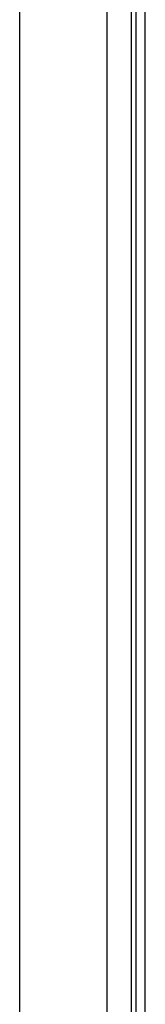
# Model space of a CAD drawing. Header units: inches. Extents: x 19 to 626, y 56 to 294.
# Tile 99 of 256: x 83.61 to 84.513, y 171.626 to 178.701. Entities that reach past the tile are written whole.
import ezdxf

# ---------------------------------------------------------------- set-up
doc = ezdxf.new("R2010")
doc.units = ezdxf.units.IN
doc.header["$MEASUREMENT"] = 0
doc.layers.add('Visible Edges(ANSI)', color=7, linetype='Continuous', lineweight=25)
doc.layers.add('Visible Tangent Edges(ANSI)', color=7, linetype='Continuous', lineweight=25)

msp = doc.modelspace()

# ---------------------------------------------------------------- linework, layer by layer
at = {"layer": 'Visible Edges(ANSI)'}
for p, q in [((84.4449, 194.3894), (84.4449, 164.7864)), ((84.5129, 164.7864), (84.5129, 194.3894)), ((84.2354, 179.3076), (84.2354, 165.5844)), ((83.6104, 165.5844), (83.6104, 179.1456))]:
    msp.add_line(p, q, dxfattribs=at)
at = {"layer": 'Visible Tangent Edges(ANSI)'}
msp.add_line((84.4139, 164.6694), (84.4139, 194.3894), dxfattribs=at)

doc.saveas('drawing.dxf')
